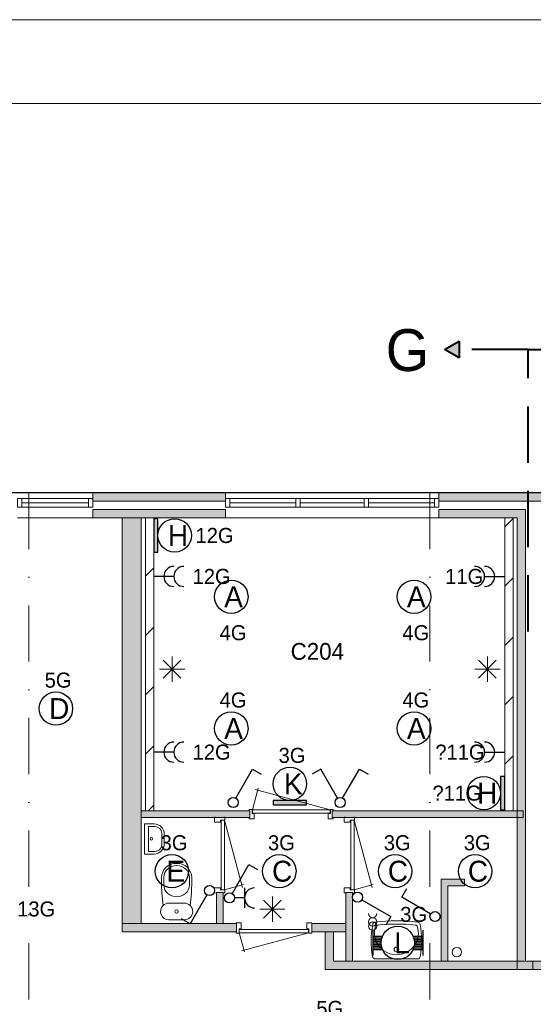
# Model space of a CAD drawing. Header units: millimetres. Extents: x 84337 to 168437, y -3060 to 56340.
# Tile 49 of 84: x 94210 to 100358, y 44570 to 56340. Entities that reach past the tile are written whole.
import ezdxf
from ezdxf.enums import TextEntityAlignment as Align
from ezdxf.xclip import XClip

# ---------------------------------------------------------------- set-up
doc = ezdxf.new("R2010")
doc.units = ezdxf.units.MM
doc.header["$PDMODE"] = 3
doc.header["$PDSIZE"] = 1
for name, pattern in [('DGN1', [504.6, 0, -504.6]), ('DGN3', [1009.2, 672.8, -336.4]), ('DGN4', [1345.6, 672.8, -336.4, 0, -336.4])]:
    doc.linetypes.add(name, pattern=pattern)
for name, color, linetype in [('1', 7, 'Continuous'), ('14', 7, 'Continuous'), ('16', 7, 'Continuous'), ('17', 7, 'Continuous'), ('18', 7, 'Continuous'), ('19', 7, 'Continuous'), ('30', 7, 'Continuous'), ('32', 7, 'Continuous'), ('33', 7, 'Continuous'), ('40', 7, 'Continuous'), ('48', 7, 'Continuous'), ('5', 7, 'Continuous'), ('54', 7, 'Continuous'), ('56', 7, 'Continuous'), ('58', 7, 'Continuous'), ('62', 7, 'Continuous')]:
    doc.layers.add(name, color=color, linetype=linetype)
doc.styles.add('dgn001', font='dgn001.shx')
doc.styles.add('dgn003', font='dgn003.shx')
doc.styles.get("Standard").update_dxf_attribs({"font": 'arial.ttf'})
doc.dimstyles.get("Standard").update_dxf_attribs({"dimtxt": 0.18, "dimasz": 0.18, "dimexe": 0.18, "dimexo": 0.0625, "dimgap": 0.09, "dimtad": 0, "dimtih": 1, "dimtoh": 1, "dimdec": 4, "dimzin": 0, "dimdsep": 46, "dimtxsty": 'Standard', "dimcen": 0.09, "dimadec": 0, "dimazin": 0, "dimtfac": 1, "dimtdec": 4, "dimtofl": 0, "dimtmove": 0, "dimatfit": 3, "dimfxl": 1, "dimtolj": 1, "dimtzin": 0, "dimarcsym": 0})

# ---------------------------------------------------------------- blocks, each defined once
blk = doc.blocks.new('EA838')
at = {"layer": '18'}
blk.add_hatch(color=3, dxfattribs=at).paths.add_polyline_path([(50, -200), (50, 200), (0, 200), (0, -200)])
at = {"layer": '18', "color": 3, "linetype": 'Continuous', "lineweight": 30, "flags": 128}
blk.add_lwpolyline([(50, -200), (50, 200), (0, 200), (0, -200), (50, -200)], dxfattribs=at)
at = {"layer": '18', "color": 3, "linetype": 'Continuous', "lineweight": 30}
blk.add_circle((250, 0), 200, dxfattribs=at)
at = {"layer": '18', "color": 2, "linetype": 'Continuous', "lineweight": 13, "style": 'dgn001'}
blk.add_text('H', height=250, dxfattribs=at).set_placement((290, 0), align=Align.MIDDLE_CENTER)
at = {"layer": '18', "color": 1, "linetype": 'Continuous', "lineweight": 13, "style": 'dgn001'}
blk.add_text('12G', height=180, dxfattribs=at).set_placement((500, 0), align=Align.MIDDLE_LEFT)
blk = doc.blocks.new('EA637')
at = {"layer": '18'}
blk.add_hatch(color=3, dxfattribs=at).paths.add_polyline_path([(-200, 0), (200, 0), (200, 50), (-200, 50)])
at = {"layer": '18', "color": 3, "linetype": 'Continuous', "lineweight": 30, "flags": 128}
blk.add_lwpolyline([(-200, 0), (200, 0), (200, 50), (-200, 50), (-200, 0)], dxfattribs=at)
at = {"layer": '18', "color": 3, "linetype": 'Continuous', "lineweight": 30}
blk.add_circle((0, 250), 200, dxfattribs=at)
at = {"layer": '18', "color": 1, "linetype": 'Continuous', "lineweight": 13, "style": 'dgn001'}
blk.add_text('3G', height=180, dxfattribs=at).set_placement((26, 500), align=Align.CENTER)
at = {"layer": '18', "color": 2, "linetype": 'Continuous', "lineweight": 13, "style": 'dgn001'}
blk.add_text('K', height=250, dxfattribs=at).set_placement((40, 250), align=Align.MIDDLE_CENTER)
blk = doc.blocks.new('EC6126')
at = {"layer": '18', "color": 3, "linetype": 'Continuous', "lineweight": 30}
blk.add_circle((0, 0), 200, dxfattribs=at)
at = {"layer": '18', "color": 1, "linetype": 'Continuous', "lineweight": 13, "style": 'dgn001'}
blk.add_text('5G', height=180, dxfattribs=at).set_placement((26, 250), align=Align.CENTER)
at = {"layer": '18', "color": 2, "linetype": 'Continuous', "lineweight": 13, "style": 'dgn001'}
blk.add_text('D', height=250, dxfattribs=at).set_placement((40, 0), align=Align.MIDDLE_CENTER)
blk = doc.blocks.new('EC6240')
at = {"layer": '18', "color": 3, "linetype": 'Continuous', "lineweight": 30}
blk.add_circle((-0.005, 0), 200, dxfattribs=at)
at = {"layer": '18', "color": 1, "linetype": 'Continuous', "lineweight": 13, "style": 'dgn001'}
blk.add_text('3G', height=180, dxfattribs=at).set_placement((25.5, 250), align=Align.CENTER)
at = {"layer": '18', "color": 2, "linetype": 'Continuous', "lineweight": 13, "style": 'dgn001'}
blk.add_text('E', height=249.99, dxfattribs=at).set_placement((45.555, -0.005), align=Align.MIDDLE_CENTER)
blk = doc.blocks.new('EC6241')
at = {"layer": '18', "color": 3, "linetype": 'Continuous', "lineweight": 30}
blk.add_circle((0.005, 0), 200, dxfattribs=at)
at = {"layer": '18', "color": 1, "linetype": 'Continuous', "lineweight": 13, "style": 'dgn001'}
blk.add_text('3G', height=180, dxfattribs=at).set_placement((25.52, 250), align=Align.CENTER)
at = {"layer": '18', "color": 2, "linetype": 'Continuous', "lineweight": 13, "style": 'dgn001'}
blk.add_text('C', height=249.99, dxfattribs=at).set_placement((33.755, -0.005), align=Align.MIDDLE_CENTER)
blk = doc.blocks.new('EC6242')
at = {"layer": '18', "color": 3, "linetype": 'Continuous', "lineweight": 30}
blk.add_circle((0.005, 0), 200, dxfattribs=at)
at = {"layer": '18', "color": 1, "linetype": 'Continuous', "lineweight": 13, "style": 'dgn001'}
blk.add_text('3G', height=180, dxfattribs=at).set_placement((25.52, 250), align=Align.CENTER)
at = {"layer": '18', "color": 2, "linetype": 'Continuous', "lineweight": 13, "style": 'dgn001'}
blk.add_text('C', height=249.99, dxfattribs=at).set_placement((33.755, -0.005), align=Align.MIDDLE_CENTER)
blk = doc.blocks.new('EC6243')
at = {"layer": '18', "color": 3, "linetype": 'Continuous', "lineweight": 30}
blk.add_circle((0.005, 0), 200, dxfattribs=at)
at = {"layer": '18', "color": 1, "linetype": 'Continuous', "lineweight": 13, "style": 'dgn001'}
blk.add_text('3G', height=180, dxfattribs=at).set_placement((25.52, 250), align=Align.CENTER)
at = {"layer": '18', "color": 2, "linetype": 'Continuous', "lineweight": 13, "style": 'dgn001'}
blk.add_text('C', height=249.99, dxfattribs=at).set_placement((33.755, -0.005), align=Align.MIDDLE_CENTER)
blk = doc.blocks.new('EC6244')
at = {"layer": '18', "color": 3, "linetype": 'Continuous', "lineweight": 30}
blk.add_circle((0, 0), 200, dxfattribs=at)
at = {"layer": '18', "color": 1, "linetype": 'Continuous', "lineweight": 13, "style": 'dgn001'}
blk.add_text('4G', height=180, dxfattribs=at).set_placement((21, 250), align=Align.CENTER)
at = {"layer": '18', "color": 2, "linetype": 'Continuous', "lineweight": 13, "style": 'dgn001'}
blk.add_text('A', height=250, dxfattribs=at).set_placement((27, 0), align=Align.MIDDLE_CENTER)
blk = doc.blocks.new('EC6245')
at = {"layer": '18', "color": 3, "linetype": 'Continuous', "lineweight": 30}
blk.add_circle((0, 0), 200, dxfattribs=at)
at = {"layer": '18', "color": 1, "linetype": 'Continuous', "lineweight": 13, "style": 'dgn001'}
blk.add_text('4G', height=180, dxfattribs=at).set_placement((21, 250), align=Align.CENTER)
at = {"layer": '18', "color": 2, "linetype": 'Continuous', "lineweight": 13, "style": 'dgn001'}
blk.add_text('A', height=250, dxfattribs=at).set_placement((27, 0), align=Align.MIDDLE_CENTER)
blk = doc.blocks.new('EC6246')
at = {"layer": '18', "color": 3, "linetype": 'Continuous', "lineweight": 30}
blk.add_circle((0, 0), 200, dxfattribs=at)
at = {"layer": '18', "color": 2, "linetype": 'Continuous', "lineweight": 13, "style": 'dgn001'}
blk.add_text('A', height=250, dxfattribs=at).set_placement((27, 0), align=Align.MIDDLE_CENTER)
at = {"layer": '18', "color": 1, "linetype": 'Continuous', "lineweight": 13, "style": 'dgn001'}
blk.add_text('4G', height=180, dxfattribs=at).set_placement((21, -340), align=Align.TOP_CENTER)
blk = doc.blocks.new('EC6247')
at = {"layer": '18', "color": 3, "linetype": 'Continuous', "lineweight": 30}
blk.add_circle((-0.015, 0.01), 200, dxfattribs=at)
at = {"layer": '18', "color": 2, "linetype": 'Continuous', "lineweight": 13, "style": 'dgn001'}
blk.add_text('A', height=249.99, dxfattribs=at).set_placement((26.855, -0.005), align=Align.MIDDLE_CENTER)
at = {"layer": '18', "color": 1, "linetype": 'Continuous', "lineweight": 13, "style": 'dgn001'}
blk.add_text('4G', height=180, dxfattribs=at).set_placement((21.24, -340), align=Align.TOP_CENTER)
blk = doc.blocks.new('EC6457')
at = {"layer": '18', "color": 3, "linetype": 'Continuous', "lineweight": 30}
blk.add_circle((-0.01, 0), 200, dxfattribs=at)
at = {"layer": '18', "color": 1, "linetype": 'Continuous', "lineweight": 13, "style": 'dgn001'}
blk.add_text('5G', height=180, dxfattribs=at).set_placement((25.5, 250), align=Align.CENTER)
at = {"layer": '18', "color": 2, "linetype": 'Continuous', "lineweight": 13, "style": 'dgn001'}
blk.add_text('D', height=249.99, dxfattribs=at).set_placement((39.635, -0.005), align=Align.MIDDLE_CENTER)
blk = doc.blocks.new('EA026')
at = {"layer": '18', "color": 3, "linetype": 'Continuous', "lineweight": 30}
for p, q in [((-300, 150), (-300, -150)), ((300, 150), (300, -150)), ((-300, 80), (-182, 80)), ((-300, 60), (-190, 60)), ((-300, 40), (-195, 40)), ((-300, 20), (-200, 20)), ((-300, 0), (-200, 0)), ((182, 80), (300, 80)), ((190, 60), (300, 60)), ((195, 40), (300, 40)), ((200, 20), (300, 20)), ((200, 0), (300, 0)), ((-300, -20), (-200, -20)), ((-300, -40), (-195, -40)), ((-300, -60), (-190, -60)), ((-300, -80), (-182, -80)), ((182, -80), (300, -80)), ((190, -60), (300, -60)), ((195, -40), (300, -40)), ((200, -20), (300, -20))]:
    blk.add_line(p, q, dxfattribs=at)
blk.add_circle((0, -0.5), 200, dxfattribs=at)
at = {"layer": '18', "color": 1, "linetype": 'Continuous', "lineweight": 0, "style": 'dgn001'}
blk.add_text('3G', height=180, dxfattribs=at).set_placement((351.03, 250), align=Align.RIGHT)
at = {"layer": '18', "color": 2, "linetype": 'Continuous', "lineweight": 13, "style": 'dgn001'}
blk.add_text('L', height=249.99, dxfattribs=at).set_placement((50.995, -1.005), align=Align.MIDDLE_CENTER)
blk = doc.blocks.new('AnonymousCell49')
at = {"layer": '18', "color": 3, "linetype": 'Continuous', "lineweight": 0, "flags": 128}
blk.add_lwpolyline([(50, 99, -0.99989), (-50, 99)], format="xyb", dxfattribs=at)
at = {"layer": '18', "color": 3, "linetype": 'Continuous', "lineweight": 0}
for centre in [(0, 0), (0, -50)]:
    blk.add_circle(centre, 50, dxfattribs=at)
blk = doc.blocks.new('EL5')
at = {"layer": '16', "color": 3, "linetype": 'Continuous', "lineweight": 30}
for p, q in [((120, 120), (120, -120)), ((120, 0), (0, 0))]:
    blk.add_line(p, q, dxfattribs=at)
blk.add_arc((240, 0), 120, 90, 270, dxfattribs=at)
at = {"layer": '16', "color": 2, "linetype": 'Continuous', "lineweight": 13, "style": 'dgn001'}
blk.add_text('13G', height=180, dxfattribs=at).set_placement((345, 0), align=Align.MIDDLE_LEFT)
blk = doc.blocks.new('EL132')
at = {"layer": '16', "color": 3, "linetype": 'Continuous', "lineweight": 30}
blk.add_line((240, 0), (0, 0), dxfattribs=at)
for centre in [(240, 0), (360, 0)]:
    blk.add_arc(centre, 120, 90, 270, dxfattribs=at)
at = {"layer": '16', "color": 2, "linetype": 'Continuous', "lineweight": 13, "style": 'dgn001'}
blk.add_text('12G', height=180, dxfattribs=at).set_placement((465, 0), align=Align.MIDDLE_LEFT)
blk = doc.blocks.new('EL133')
at = {"layer": '16', "color": 3, "linetype": 'Continuous', "lineweight": 30}
blk.add_line((240, 0), (0, 0), dxfattribs=at)
for centre in [(240, 0), (360, 0)]:
    blk.add_arc(centre, 120, 90, 270, dxfattribs=at)
at = {"layer": '16', "color": 2, "linetype": 'Continuous', "lineweight": 13, "style": 'dgn001'}
blk.add_text('12G', height=180, dxfattribs=at).set_placement((465, 0), align=Align.MIDDLE_LEFT)
blk = doc.blocks.new('EL134')
at = {"layer": '16', "color": 3, "linetype": 'Continuous', "lineweight": 30}
blk.add_line((-240, 0), (0, 0), dxfattribs=at)
for centre in [(-360, 0), (-240, 0)]:
    blk.add_arc(centre, 120, 270, 90, dxfattribs=at)
at = {"layer": '16', "color": 2, "linetype": 'Continuous', "lineweight": 13, "style": 'dgn001'}
blk.add_text('11G', height=180, dxfattribs=at).set_placement((-258.06, 0), align=Align.MIDDLE_RIGHT)
blk = doc.blocks.new('EH044')
at = {"layer": '19', "color": 3, "linetype": 'Continuous', "lineweight": 30}
for p, q in [((-398, 230), (-338, 335)), ((-50, 30), (-398, 230))]:
    blk.add_line(p, q, dxfattribs=at)
blk.add_circle((0, 0), 60, dxfattribs=at)
blk = doc.blocks.new('EH045')
at = {"layer": '19', "color": 3, "linetype": 'Continuous', "lineweight": 30}
for p, q in [((50, -30), (398, -230)), ((398, -230), (338, -335))]:
    blk.add_line(p, q, dxfattribs=at)
blk.add_circle((0, 0), 60, dxfattribs=at)
blk = doc.blocks.new('EH046')
at = {"layer": '19', "color": 3, "linetype": 'Continuous', "lineweight": 30}
for p, q in [((30, 50), (230, 398)), ((230, 398), (335, 338))]:
    blk.add_line(p, q, dxfattribs=at)
blk.add_circle((0, 0), 60, dxfattribs=at)
blk = doc.blocks.new('EH611')
at = {"layer": '19', "color": 3, "linetype": 'Continuous', "lineweight": 30}
for p, q in [((-230, 398), (-335, 338)), ((-30, 50), (-230, 398)), ((30, 50), (230, 398)), ((230, 398), (335, 338))]:
    blk.add_line(p, q, dxfattribs=at)
blk.add_circle((0, 0), 60, dxfattribs=at)
blk = doc.blocks.new('EK111')
at = {"layer": '19', "color": 3, "linetype": 'Continuous', "lineweight": 30}
for p, q in [((30, 50), (230, 398)), ((230, 398), (335, 338)), ((180, 120), (180, -120)), ((180, 0), (60, 0))]:
    blk.add_line(p, q, dxfattribs=at)
blk.add_circle((0, 0), 60, dxfattribs=at)
blk.add_arc((300, 0), 120, 90, 270, dxfattribs=at)
blk = doc.blocks.new('EH047')
at = {"layer": '19', "color": 3, "linetype": 'Continuous', "lineweight": 30}
for p, q in [((-30, -50), (-230, -398)), ((-230, -398), (-335, -338))]:
    blk.add_line(p, q, dxfattribs=at)
blk.add_circle((0, 0), 60, dxfattribs=at)
blk = doc.blocks.new('_DotSmall')
at = {"color": 0, "linetype": 'ByBlock', "const_width": 0.5}
blk.add_lwpolyline([(-0.0625, 0, 1), (0.0625, 0, 1)], format="xyb", close=True, dxfattribs=at)
blk = doc.blocks.new('*D7932')
at = {"layer": '58', "color": 3, "linetype": 'Continuous', "lineweight": 0, "transparency": 16777216}
blk.add_line((4115, 50908), (-1935, 50908), dxfattribs=at)
at = {"layer": 'Defpoints', "color": 0, "linetype": 'Continuous', "transparency": 16777216}
for p in [(-1935, 50908), (-1935, 48135), (4115, 48135)]:
    blk.add_point(p, dxfattribs=at)
at = {"layer": '58', "color": 3, "linetype": 'Continuous', "lineweight": 0, "transparency": 16777216, "xscale": 1080, "yscale": 1080, "zscale": 1080, "rotation": 180}
blk.add_blockref('_DotSmall', (-1935, 50908), dxfattribs=at)
at = {"layer": '58', "color": 3, "linetype": 'Continuous', "lineweight": 0, "transparency": 16777216, "xscale": 1080, "yscale": 1080, "zscale": 1080}
blk.add_blockref('_DotSmall', (4115, 50908), dxfattribs=at)
at = {"layer": '58', "color": 3, "linetype": 'Continuous', "lineweight": 0, "transparency": 16777216, "insert": (1090, 51110), "char_height": 200, "attachment_point": 5, "style": 'dgn003'}
blk.add_mtext('\\A1;6050', dxfattribs=at)
blk = doc.blocks.new('930L0965')
at = {"layer": '33', "color": 1, "linetype": 'Continuous', "lineweight": 0}
for p, q in [((-968, 98), (-899.56, 353.44)), ((-38, 98), (-936.31, 338.7))]:
    blk.add_line(p, q, dxfattribs=at)
at = {"layer": '33', "color": 92, "linetype": 'Continuous', "lineweight": 13, "true_color": 0x00e100, "flags": 128}
for points in [[(-1006, 90), (-1006, 101), (-971, 101), (-971, 51), (-946, 51), (-946, -11), (-1006, -11), (-1006, 0)], [(0, 90), (0, 101), (-35, 101), (-35, 51), (-60, 51), (-60, -11), (0, -11), (0, 0)]]:
    blk.add_lwpolyline(points, dxfattribs=at)
at = {"layer": '33', "color": 2, "linetype": 'Continuous', "lineweight": 13, "true_color": 0xf0f000, "flags": 128}
blk.add_lwpolyline([(-968, 98), (-38, 98), (-38, 58), (-968, 58), (-968, 98)], dxfattribs=at)
blk = doc.blocks.new('830R10190')
at = {"layer": '33', "color": 1, "linetype": 'Continuous', "lineweight": 0}
for p, q in [((108, 868), (322.82, 66.28)), ((108, 38), (336.87, 99.32))]:
    blk.add_line(p, q, dxfattribs=at)
at = {"layer": '33', "color": 92, "linetype": 'Continuous', "lineweight": 13, "true_color": 0x00e100, "flags": 128}
for points in [[(100, 906), (111, 906), (111, 871), (61, 871), (61, 846), (-11, 846), (-11, 906), (0, 906)], [(100, 0), (111, 0), (111, 35), (61, 35), (61, 60), (-11, 60), (-11, 0), (0, 0)]]:
    blk.add_lwpolyline(points, dxfattribs=at)
at = {"layer": '33', "color": 2, "linetype": 'Continuous', "lineweight": 13, "true_color": 0xf0f000, "flags": 128}
blk.add_lwpolyline([(108, 868), (108, 38), (68, 38), (68, 868), (108, 868)], dxfattribs=at)
blk = doc.blocks.new('CLOS0263')
at = {"layer": '40', "color": 7, "linetype": 'Continuous', "lineweight": 0}
for p, q in [((1, 670), (-1, 670)), ((-155, 528), (-155, 436)), ((155, 528), (155, 436)), ((92, 220), (-93, 220))]:
    blk.add_line(p, q, dxfattribs=at)
at = {"layer": '40', "color": 7, "linetype": 'Continuous', "lineweight": 0, "flags": 128}
for points in [[(176, 338), (162, 192), (162, 192, -0.674333), (92, 20), (92, 20), (-93, 20), (-93, 20, -0.674333), (-162, 192), (-162, 192), (-176, 338), (-176, 338, -0.023285), (-180, 431), (-180, 431), (-180, 525), (-180, 525, -0.414214), (-10, 695), (-10, 695), (10, 695), (10, 695, -0.414214), (180, 525), (180, 525), (180, 431), (180, 431, -0.023285), (176, 338)], [(-155, 528, -0.917521), (155, 528)], [(155, 437, -0.917514), (-155, 437)]]:
    blk.add_lwpolyline(points, format="xyb", dxfattribs=at)
at = {"layer": '40', "color": 7, "linetype": 'Continuous', "lineweight": 0}
blk.add_circle((0, 120), 20, dxfattribs=at)
for centre, start, end in [((-93, 120), 90, 134.0273), ((92, 120), 45.9727, 90)]:
    blk.add_arc(centre, 100, start, end, dxfattribs=at)
blk = doc.blocks.new('FT0163')
at = {"layer": '40', "color": 7, "linetype": 'Continuous', "lineweight": 0}
for p, q in [((20, -180), (20, 180)), ((65, -149), (65, 149)), ((65, 149), (144, 149)), ((135, -180), (20, -180))]:
    blk.add_line(p, q, dxfattribs=at)
at = {"layer": '40', "color": 7, "linetype": 'Continuous', "lineweight": 0, "flags": 128}
for points in [[(20, 180), (135, 180)], [(224, 69), (224, -69)], [(255, 60), (255, -60)], [(144, -149), (65, -149)]]:
    blk.add_lwpolyline(points, dxfattribs=at)
for points in [[(255, -60, -0.414214), (135, -180)], [(224, -69, -0.414214), (144, -149)]]:
    blk.add_lwpolyline(points, format="xyb", dxfattribs=at)
at = {"layer": '40', "color": 7, "linetype": 'Continuous', "lineweight": 0}
blk.add_circle((101, 1), 15.1, dxfattribs=at)
for centre, radius in [((135, 60), 120), ((144, 69), 80)]:
    blk.add_arc(centre, radius, 0, 90, dxfattribs=at)
blk = doc.blocks.new('830R10191')
at = {"layer": '33', "color": 1, "linetype": 'Continuous', "lineweight": 0}
for p, q in [((38, -108), (99.32, -336.87)), ((868, -108), (66.28, -322.82))]:
    blk.add_line(p, q, dxfattribs=at)
at = {"layer": '33', "color": 92, "linetype": 'Continuous', "lineweight": 13, "true_color": 0x00e100, "flags": 128}
for points in [[(0, -100), (0, -111), (35, -111), (35, -61), (60, -61), (60, 11), (0, 11), (0, 0)], [(906, -100), (906, -111), (871, -111), (871, -61), (846, -61), (846, 11), (906, 11), (906, 0)]]:
    blk.add_lwpolyline(points, dxfattribs=at)
at = {"layer": '33', "color": 2, "linetype": 'Continuous', "lineweight": 13, "true_color": 0xf0f000, "flags": 128}
blk.add_lwpolyline([(868, -108), (38, -108), (38, -68), (868, -68), (868, -108)], dxfattribs=at)
blk = doc.blocks.new('830R10192')
at = {"layer": '33', "color": 1, "linetype": 'Continuous', "lineweight": 0}
for p, q in [((108, 868), (322.82, 66.28)), ((108, 38), (336.87, 99.32))]:
    blk.add_line(p, q, dxfattribs=at)
at = {"layer": '33', "color": 92, "linetype": 'Continuous', "lineweight": 13, "true_color": 0x00e100, "flags": 128}
for points in [[(100, 906), (111, 906), (111, 871), (61, 871), (61, 846), (-11, 846), (-11, 906), (0, 906)], [(100, 0), (111, 0), (111, 35), (61, 35), (61, 60), (-11, 60), (-11, 0), (0, 0)]]:
    blk.add_lwpolyline(points, dxfattribs=at)
at = {"layer": '33', "color": 2, "linetype": 'Continuous', "lineweight": 13, "true_color": 0xf0f000, "flags": 128}
blk.add_lwpolyline([(108, 868), (108, 38), (68, 38), (68, 868), (108, 868)], dxfattribs=at)
blk = doc.blocks.new('WT0163')
at = {"layer": '40', "color": 7, "linetype": 'Continuous', "lineweight": 0}
blk.add_line((253, 20), (-253, 20), dxfattribs=at)
blk.add_circle((0, 133), 28.1, dxfattribs=at)
for centre, radius, start, end in [((0, -1669), 2144, 83.1425, 96.8575), ((766, 236), 1068, 169.4486, 190.2017), ((-252, 426), 33, 96.8575, 169.6545), ((0, 332), 263, 164.8667, 15.1333), ((-222, 392), 33, 96.0418, 164.8667), ((0, -1707), 2144, 83.9582, 96.0418), ((222, 392), 33, 15.1333, 83.9582), ((252, 426), 33, 10.3455, 83.1425), ((-766, 236), 1068, 349.7983, 10.5514), ((-253, 53), 33, 190.0027, 270), ((253, 53), 33, 270, 349.9973)]:
    blk.add_arc(centre, radius, start, end, dxfattribs=at)
blk = doc.blocks.new('*D8075')
at = {"layer": '58', "color": 3, "linetype": 'Continuous', "lineweight": 0, "transparency": 16777216}
blk.add_line((6605, 50908), (5015, 50908), dxfattribs=at)
at = {"layer": 'Defpoints', "color": 0, "linetype": 'Continuous', "transparency": 16777216}
for p in [(5015, 50908), (5015, 48908), (6605, 48908)]:
    blk.add_point(p, dxfattribs=at)
at = {"layer": '58', "color": 3, "linetype": 'Continuous', "lineweight": 0, "transparency": 16777216, "xscale": 1080, "yscale": 1080, "zscale": 1080, "rotation": 180}
blk.add_blockref('_DotSmall', (5015, 50908), dxfattribs=at)
at = {"layer": '58', "color": 3, "linetype": 'Continuous', "lineweight": 0, "transparency": 16777216, "xscale": 1080, "yscale": 1080, "zscale": 1080}
blk.add_blockref('_DotSmall', (6605, 50908), dxfattribs=at)
at = {"layer": '58', "color": 3, "linetype": 'Continuous', "lineweight": 0, "transparency": 16777216, "insert": (5810, 51110), "char_height": 200, "attachment_point": 5, "style": 'dgn003'}
blk.add_mtext('\\A1;1590', dxfattribs=at)
blk = doc.blocks.new('*D8076')
at = {"layer": '58', "color": 3, "linetype": 'Continuous', "lineweight": 0, "transparency": 16777216}
blk.add_line((9155, 50908), (6605, 50908), dxfattribs=at)
at = {"layer": 'Defpoints', "color": 0, "linetype": 'Continuous', "transparency": 16777216}
for p in [(6605, 50908), (6605, 48908), (9155, 48908)]:
    blk.add_point(p, dxfattribs=at)
at = {"layer": '58', "color": 3, "linetype": 'Continuous', "lineweight": 0, "transparency": 16777216, "xscale": 1080, "yscale": 1080, "zscale": 1080, "rotation": 180}
blk.add_blockref('_DotSmall', (6605, 50908), dxfattribs=at)
at = {"layer": '58', "color": 3, "linetype": 'Continuous', "lineweight": 0, "transparency": 16777216, "xscale": 1080, "yscale": 1080, "zscale": 1080}
blk.add_blockref('_DotSmall', (9155, 50908), dxfattribs=at)
at = {"layer": '58', "color": 3, "linetype": 'Continuous', "lineweight": 0, "transparency": 16777216, "insert": (7880, 51110), "char_height": 200, "attachment_point": 5, "style": 'dgn003'}
blk.add_mtext('\\A1;2550', dxfattribs=at)
blk = doc.blocks.new('EL1207')
at = {"layer": '16', "color": 3, "linetype": 'Continuous', "lineweight": 30}
blk.add_line((-240, 0), (0, 0), dxfattribs=at)
for centre in [(-360, 0), (-240, 0)]:
    blk.add_arc(centre, 120, 270, 90, dxfattribs=at)
at = {"layer": '16', "color": 2, "linetype": 'Continuous', "lineweight": 13, "style": 'dgn001'}
blk.add_text('?11G', height=180, dxfattribs=at).set_placement((-241.03, 0), align=Align.MIDDLE_RIGHT)
blk = doc.blocks.new('EA739')
at = {"layer": '18'}
blk.add_hatch(color=3, dxfattribs=at).paths.add_polyline_path([(0, -200), (0, 200), (-50, 200), (-50, -200)])
at = {"layer": '18', "color": 3, "linetype": 'Continuous', "lineweight": 30, "flags": 128}
blk.add_lwpolyline([(0, -200), (0, 200), (-50, 200), (-50, -200), (0, -200)], dxfattribs=at)
at = {"layer": '18', "color": 3, "linetype": 'Continuous', "lineweight": 30}
blk.add_circle((-250, 0), 200, dxfattribs=at)
at = {"layer": '18', "color": 2, "linetype": 'Continuous', "lineweight": 13, "style": 'dgn001'}
blk.add_text('H', height=250, dxfattribs=at).set_placement((-210, 0), align=Align.MIDDLE_CENTER)
at = {"layer": '18', "color": 1, "linetype": 'Continuous', "lineweight": 13, "style": 'dgn001'}
blk.add_text('?11G', height=180, dxfattribs=at).set_placement((-276, 0), align=Align.MIDDLE_RIGHT)
blk = doc.blocks.new('EAE5')
at = {"layer": '54'}
blk.add_hatch(color=4, dxfattribs=at).paths.add_polyline_path([(-1000, 0), (-825, 100), (-825, -100)])
at = {"layer": '54', "color": 4, "linetype": 'DGN3', "lineweight": 40}
blk.add_line((0, 0), (-1000, 0), dxfattribs=at)
at = {"layer": '54', "color": 4, "linetype": 'DGN3', "lineweight": 40, "flags": 128}
blk.add_lwpolyline([(-1000, 0), (-825, 100), (-825, -100), (-1000, 0)], dxfattribs=at)
blk = doc.blocks.new('EAE51')
at = {"layer": '54'}
blk.add_hatch(color=4, dxfattribs=at).paths.add_polyline_path([(1000, 0), (825, -100), (825, 100)])
at = {"layer": '54', "color": 4, "linetype": 'DGN3', "lineweight": 40}
blk.add_line((0, 0), (1000, 0), dxfattribs=at)
at = {"layer": '54', "color": 4, "linetype": 'DGN3', "lineweight": 40, "flags": 128}
blk.add_lwpolyline([(1000, 0), (825, -100), (825, 100), (1000, 0)], dxfattribs=at)
blk = doc.blocks.new('A1')
at = {"layer": '1', "color": 1, "linetype": 'Continuous', "lineweight": 0}
blk.add_line((84100, 59400), (0, 59400), dxfattribs=at)
at = {"layer": '1', "color": 5, "linetype": 'Continuous', "lineweight": 0, "flags": 128}
blk.add_lwpolyline([(1000, 1000), (83100, 1000), (83100, 58400), (1000, 58400), (1000, 1000)], dxfattribs=at)
blk = doc.blocks.new('AnonymousCell52')
at = {"color": 1, "linetype": 'Continuous', "lineweight": 0}
blk.add_blockref('A1', (-42050, -29700), dxfattribs=at)
blk = doc.blocks.new('EAE6131')
at = {"layer": '5', "color": 3, "linetype": 'Continuous', "lineweight": 0}
for p, q in [((0, -151.5), (0, 151.5)), ((-151.5, 0), (151.5, 0)), ((106.04, -106.05), (-106.06, 106.05)), ((-106.06, -106.05), (106.04, 106.05))]:
    blk.add_line(p, q, dxfattribs=at)
blk = doc.blocks.new('EAE6132')
at = {"layer": '5', "color": 3, "linetype": 'Continuous', "lineweight": 0}
for p, q in [((0, -151.5), (0, 151.5)), ((-151.5, 0), (151.5, 0)), ((106.04, -106.05), (-106.06, 106.05)), ((-106.06, -106.05), (106.04, 106.05))]:
    blk.add_line(p, q, dxfattribs=at)
blk = doc.blocks.new('EAE6156')
at = {"layer": '5', "color": 3, "linetype": 'Continuous', "lineweight": 0}
for p, q in [((0, -151.5), (0, 151.5)), ((-151.5, 0), (151.5, 0)), ((106.04, -106.05), (-106.06, 106.05)), ((-106.06, -106.05), (106.04, 106.05))]:
    blk.add_line(p, q, dxfattribs=at)
blk = doc.blocks.new('50E03_329_B02 - Default')
at = {"layer": '16'}
for points in [[(6604.76, 48807.77), (5014.76, 48807.77), (5014.76, 48907.77), (6604.76, 48907.77)], [(11404.76, 48807.77), (9154.76, 48807.77), (9154.76, 48907.77), (11404.76, 48907.77)]]:
    blk.add_hatch(color=7, dxfattribs=at).paths.add_polyline_path(points)
at = {"layer": '62'}
for color, points in [(9, [(6604.76, 48607.77), (5014.76, 48607.77), (5014.76, 48707.77), (6604.76, 48707.77)]), (9, [(9154.76, 48607.77), (9154.76, 48707.77), (10194.76, 48707.77), (10194.76, 43307.77), (10094.76, 43307.77), (10094.76, 48607.77)]), (9, [(5364.76, 48607.77), (5594.76, 48607.77), (5594.76, 43757.77), (5364.76, 43757.77)]), (9, [(6894.76, 45027.77), (5594.76, 45027.77), (5594.76, 45107.77), (6894.76, 45107.77)]), (9, [(10164.76, 45027.77), (7879.76, 45027.77), (7879.76, 45107.77), (10164.76, 45107.77)]), (9, [(9464.76, 44207.77), (9464.76, 44287.77), (9184.76, 44287.77), (9184.76, 43307.77), (9264.76, 43307.77), (9264.76, 44207.77)]), (9, [(6574.76, 44127.77), (6494.76, 44127.77), (6494.76, 43757.77), (6574.76, 43757.77)]), (9, [(8124.76, 44127.77), (8044.76, 44127.77), (8044.76, 43307.77), (8124.76, 43307.77)]), (7, [(6734.76, 43757.77), (5364.76, 43757.77), (5364.76, 43657.77), (6734.76, 43657.77)]), (7, [(8044.76, 43757.77), (7634.76, 43757.77), (7634.76, 43657.77), (8044.76, 43657.77)]), (7, [(10279.76, 43207.77), (10279.76, 43307.77), (7894.76, 43307.77), (7894.76, 43657.77), (7794.76, 43657.77), (7794.76, 43207.77)]), (7, [(10094.76, 43207.77), (10094.76, 43307.77), (12664.76, 43307.77), (12664.76, 43657.77), (12764.76, 43657.77), (12764.76, 43207.77)])]:
    blk.add_hatch(color=color, dxfattribs=at).paths.add_polyline_path(points)
at = {"layer": '16', "color": 92, "linetype": 'Continuous', "lineweight": 0, "true_color": 0x00e100}
blk.add_line((11404.76, 48907.77), (10094.76, 48907.77), dxfattribs=at)
at = {"layer": '16', "color": 92, "linetype": 'Continuous', "lineweight": 0, "true_color": 0x00e100, "flags": 128}
for points in [[(6604.76, 48807.77), (5014.76, 48807.77), (5014.76, 48907.77), (6604.76, 48907.77), (6604.76, 48807.77)], [(11404.76, 48807.77), (9154.76, 48807.77), (9154.76, 48907.77), (11404.76, 48907.77), (11404.76, 48807.77)], [(6604.76, 48607.77), (5014.76, 48607.77), (5014.76, 48707.77), (6604.76, 48707.77), (6604.76, 48607.77)], [(5594.76, 45027.77), (6894.76, 45027.77), (6894.76, 45107.77), (5594.76, 45107.77), (5594.76, 45027.77)], [(7879.76, 45027.77), (10164.76, 45027.77), (10164.76, 45107.77), (7879.76, 45107.77), (7879.76, 45027.77)], [(9264.76, 43307.77), (9264.76, 44207.77), (9464.76, 44207.77), (9464.76, 44287.77), (9184.76, 44287.77), (9184.76, 43307.77), (9264.76, 43307.77)], [(6574.76, 43757.77), (6494.76, 43757.77), (6494.76, 44127.77), (6574.76, 44127.77), (6574.76, 43757.77)], [(8124.76, 43307.77), (8044.76, 43307.77), (8044.76, 44127.77), (8124.76, 44127.77), (8124.76, 43307.77)], [(6734.76, 43657.77), (5364.76, 43657.77), (5364.76, 43757.77), (6734.76, 43757.77), (6734.76, 43657.77)], [(8044.76, 43657.77), (7634.76, 43657.77), (7634.76, 43757.77), (8044.76, 43757.77), (8044.76, 43657.77)], [(10279.76, 43207.77), (7794.76, 43207.77), (7794.76, 43657.77), (7894.76, 43657.77), (7894.76, 43307.77), (10279.76, 43307.77), (10279.76, 43207.77)]]:
    blk.add_lwpolyline(points, dxfattribs=at)
at = {"layer": '16', "color": 7, "linetype": 'Continuous', "lineweight": 0, "flags": 128}
for points in [[(6604.76, 48807.77), (5014.76, 48807.77), (5014.76, 48907.77), (6604.76, 48907.77), (6604.76, 48807.77)], [(11404.76, 48807.77), (9154.76, 48807.77), (9154.76, 48907.77), (11404.76, 48907.77), (11404.76, 48807.77)]]:
    blk.add_lwpolyline(points, dxfattribs=at)
at = {"layer": '17', "color": 92, "linetype": 'Continuous', "lineweight": 0, "true_color": 0x00e100, "flags": 128}
for points in [[(9154.76, 48707.77), (9154.76, 48607.77), (10094.76, 48607.77), (10094.76, 43307.77), (10194.76, 43307.77), (10194.76, 48707.77), (9154.76, 48707.77)], [(5594.76, 43757.77), (5364.76, 43757.77), (5364.76, 48607.77), (5594.76, 48607.77), (5594.76, 43757.77)]]:
    blk.add_lwpolyline(points, dxfattribs=at)
at = {"layer": '30', "color": 3, "linetype": 'Continuous', "lineweight": 0}
for p, q in [((4114.76, 48907.77), (5014.76, 48907.77)), ((6604.76, 48907.77), (9154.76, 48907.77)), ((4114.76, 48607.77), (5014.76, 48607.77)), ((6604.76, 48607.77), (9154.76, 48607.77))]:
    blk.add_line(p, q, dxfattribs=at)
at = {"layer": '32', "color": 3, "linetype": 'Continuous', "lineweight": 0}
for p, q in [((4164.76, 48737.77), (4164.76, 48837.77)), ((4164.76, 48837.77), (5014.76, 48837.77)), ((4164.76, 48787.77), (4964.76, 48787.77)), ((5014.76, 48737.77), (4164.76, 48737.77)), ((6654.76, 48837.77), (9154.76, 48837.77)), ((6654.76, 48737.77), (6654.76, 48837.77)), ((6654.76, 48787.77), (7446.43, 48787.77)), ((9104.76, 48737.77), (6654.76, 48737.77)), ((7496.43, 48787.77), (8263.1, 48787.77)), ((8313.1, 48787.77), (9104.76, 48787.77))]:
    blk.add_line(p, q, dxfattribs=at)
at = {"layer": '32', "color": 3, "linetype": 'Continuous', "lineweight": 0, "flags": 128}
for points in [[(4114.76, 48837.77), (4164.76, 48837.77), (4164.76, 48737.77), (4114.76, 48737.77), (4114.76, 48837.77)], [(4964.76, 48837.77), (5014.76, 48837.77), (5014.76, 48737.77), (4964.76, 48737.77), (4964.76, 48837.77)], [(6604.76, 48837.77), (6654.76, 48837.77), (6654.76, 48737.77), (6604.76, 48737.77), (6604.76, 48837.77)], [(7446.43, 48837.77), (7496.43, 48837.77), (7496.43, 48737.77), (7446.43, 48737.77), (7446.43, 48837.77)], [(8263.1, 48837.77), (8313.1, 48837.77), (8313.1, 48737.77), (8263.1, 48737.77), (8263.1, 48837.77)], [(9104.76, 48837.77), (9154.76, 48837.77), (9154.76, 48737.77), (9104.76, 48737.77), (9104.76, 48837.77)]]:
    blk.add_lwpolyline(points, dxfattribs=at)
at = {"layer": '40', "color": 3, "linetype": 'Continuous', "lineweight": 0}
blk.add_circle((9371.52, 43416.37), 57.46, dxfattribs=at)
at = {"layer": '56', "color": 3, "linetype": 'DGN4', "lineweight": 0}
for p, q in [((4249.76, 50407.77), (4249.76, 1494.98)), ((9049.76, 50407.77), (9049.76, 1494.98))]:
    blk.add_line(p, q, dxfattribs=at)
at = {"layer": '58', "color": 3, "linetype": 'DGN1', "lineweight": 0}
for p, q in [((5014.76, 50907.77), (5014.76, 48907.77)), ((6604.76, 50907.77), (6604.76, 48907.77)), ((9154.76, 50907.77), (9154.76, 48907.77))]:
    blk.add_line(p, q, dxfattribs=at)
at = {"layer": '62', "color": 9, "linetype": 'Continuous', "lineweight": 0, "flags": 128}
for points in [[(6604.76, 48607.77), (5014.76, 48607.77), (5014.76, 48707.77), (6604.76, 48707.77), (6604.76, 48607.77)], [(9154.76, 48607.77), (9154.76, 48707.77), (10194.76, 48707.77), (10194.76, 43307.77), (10094.76, 43307.77), (10094.76, 48607.77), (9154.76, 48607.77)], [(5364.76, 48607.77), (5594.76, 48607.77), (5594.76, 43757.77), (5364.76, 43757.77), (5364.76, 48607.77)], [(6894.76, 45027.77), (5594.76, 45027.77), (5594.76, 45107.77), (6894.76, 45107.77), (6894.76, 45027.77)], [(10164.76, 45027.77), (7879.76, 45027.77), (7879.76, 45107.77), (10164.76, 45107.77), (10164.76, 45027.77)], [(9464.76, 44207.77), (9464.76, 44287.77), (9184.76, 44287.77), (9184.76, 43307.77), (9264.76, 43307.77), (9264.76, 44207.77), (9464.76, 44207.77)], [(6574.76, 44127.77), (6494.76, 44127.77), (6494.76, 43757.77), (6574.76, 43757.77), (6574.76, 44127.77)], [(8124.76, 44127.77), (8044.76, 44127.77), (8044.76, 43307.77), (8124.76, 43307.77), (8124.76, 44127.77)]]:
    blk.add_lwpolyline(points, dxfattribs=at)
at = {"layer": '62', "color": 7, "linetype": 'Continuous', "lineweight": 0, "flags": 128}
for points in [[(6734.76, 43757.77), (5364.76, 43757.77), (5364.76, 43657.77), (6734.76, 43657.77), (6734.76, 43757.77)], [(8044.76, 43757.77), (7634.76, 43757.77), (7634.76, 43657.77), (8044.76, 43657.77), (8044.76, 43757.77)], [(10279.76, 43207.77), (10279.76, 43307.77), (7894.76, 43307.77), (7894.76, 43657.77), (7794.76, 43657.77), (7794.76, 43207.77), (10279.76, 43207.77)], [(10094.76, 43207.77), (10094.76, 43307.77), (12664.76, 43307.77), (12664.76, 43657.77), (12764.76, 43657.77), (12764.76, 43207.77), (10094.76, 43207.77)]]:
    blk.add_lwpolyline(points, dxfattribs=at)
at = {"color": 7, "linetype": 'Continuous', "lineweight": 0}
for name, p in [('930L0965', (7892.99, 45021.8)), ('830R10190', (6483.16, 44124.68)), ('830R10192', (8034.58, 44124.69)), ('FT0163', (5615.19, 44769.81)), ('CLOS0263', (6018.27, 43782.67)), ('WT0163', (8648.9, 43315.63)), ('830R10191', (6730.05, 43755.87))]:
    blk.add_blockref(name, p, dxfattribs=at)
at = {"layer": '48', "color": 7, "linetype": 'Continuous', "lineweight": 0, "style": 'dgn003'}
blk.add_text('C204', height=200, dxfattribs=at).set_placement((7702.35, 47011.98), align=Align.MIDDLE_CENTER)
at = {"layer": '58', "color": 3, "linetype": 'Continuous', "lineweight": 0}
for base, p1, p2, picture, middle in [((-1935.24, 50907.77), (4114.76, 48134.68), (-1935.24, 48134.68), '*D7932', (1089.76, 51109.88)), ((5014.76, 50907.77), (6604.76, 48907.77), (5014.76, 48907.77), '*D8075', (5809.76, 51109.88)), ((6604.76, 50907.77), (9154.76, 48907.77), (6604.76, 48907.77), '*D8076', (7879.76, 51109.88))]:
    dim = blk.add_linear_dim(base=base, p1=p1, p2=p2, dimstyle='Standard', override={"dimscale": 1, "dimtxt": 200, "dimasz": 1080, "dimexe": 0, "dimexo": 0, "dimgap": 100, "dimtad": 1, "dimjust": 0, "dimtih": 0, "dimtoh": 0, "dimdec": 0, "dimlfac": 1, "dimzin": 11, "dimdsep": 46, "dimlunit": 2, "dimpost": '<>', "dimtxsty": 'dgn003', "dimblk1": 'DotSmall', "dimblk2": 'DotSmall', "dimsah": 1, "dimcen": 0, "dimse1": 1, "dimse2": 1, "dimclrd": 3, "dimclre": 3, "dimclrt": 3, "dimtol": 0, "dimtix": 1, "dimtofl": 1, "dimatfit": 3, "dimfrac": 1, "dimtolj": 1, "dimlwd": 0, "dimlwe": 0}, dxfattribs=at)
    dim.commit()
    dim.dimension.update_dxf_attribs({"geometry": picture, "text_midpoint": middle})

msp = doc.modelspace()

# ---------------------------------------------------------------- hatches: boundary and pattern name
at = {"layer": '14', "linetype": 'Continuous', "lineweight": 0}
h = msp.add_hatch(dxfattribs=at)
h.set_pattern_fill('DGN_EZ7', color=2, scale=100, style=0, pattern_type=2)
h.set_pattern_definition([(45, (155.63, -1206.23), (4e-14, 709), [])])
h.paths.add_polyline_path([(95815.19, 50384.49), (95815.19, 46884.49), (95715.19, 46884.49), (95715.19, 50384.49)])
h = msp.add_hatch(dxfattribs=at)
h.set_pattern_fill('DGN_EZ7', color=2, scale=100, style=0, pattern_type=2)
h.set_pattern_definition([(45, (-35.6, 2691.77), (4e-14, 709), [])])
h.paths.add_polyline_path([(100015.19, 46884.49), (100015.19, 50384.49), (100115.19, 50384.49), (100115.19, 46884.49)])

# ---------------------------------------------------------------- linework, layer by layer
at = {"layer": '14', "color": 3, "linetype": 'CONTINUOUS', "lineweight": 0}
for p, q in [((95715.19, 50384.49), (95765.19, 50384.49)), ((95715.19, 50384.49), (95715.19, 46884.49)), ((95815.19, 50384.49), (95765.19, 50384.49)), ((95815.19, 50384.49), (95815.19, 46884.49)), ((100015.19, 46884.49), (100015.19, 50384.49)), ((100015.19, 50384.49), (100065.19, 50384.49)), ((100115.19, 50384.49), (100065.19, 50384.49)), ((100115.19, 46884.49), (100115.19, 50384.49)), ((95715.19, 46884.49), (95765.19, 46884.49)), ((95815.19, 46884.49), (95765.19, 46884.49)), ((100015.19, 46884.49), (100065.19, 46884.49)), ((100115.19, 46884.49), (100065.19, 46884.49))]:
    msp.add_line(p, q, dxfattribs=at)
at = {"layer": '54', "color": 4, "linetype": 'DGN3', "lineweight": 40}
msp.add_line((100295.82, 49025.12), (100295.82, 52398.7), dxfattribs=at)

# ---------------------------------------------------------------- block references
at = {"color": 1, "linetype": 'Continuous', "lineweight": 0}
for name, p in [('AnonymousCell52', (126387.47, 26639.79)), ('EA838', (95815.19, 50174.49)), ('EL132', (95815.19, 49684.49)), ('EL134', (100015.19, 49684.49)), ('EC6246', (96742.86, 49441.69)), ('EC6247', (98929.98, 49441.69)), ('EAE6131', (96034.7, 48576.31)), ('EAE6132', (99807.46, 48576.31)), ('EC6457', (94644.27, 48105.04)), ('EC6245', (96742.86, 47867.56)), ('EC6244', (98929.98, 47867.56)), ('EL133', (95815.19, 47584.49)), ('EL1207', (100015.19, 47584.49)), ('EA637', (97443.78, 46955.4)), ('EH046', (96766.1, 46982.31)), ('EH611', (98045.52, 46982.31)), ('EA739', (100015.19, 47094.49)), ('EC6240', (96032.28, 46160.85)), ('EC6241', (97317.34, 46160.85)), ('EC6242', (98703.2, 46160.85)), ('EC6243', (99660.7, 46160.85)), ('EK111', (96721.56, 45841.56)), ('EH047', (96481.92, 45929.31)), ('EH045', (98253.9, 45850.32)), ('EH044', (99181.01, 45618.82)), ('EL5', (93835.19, 45709.58)), ('EAE6156', (97234.16, 45707.5)), ('EA026', (98735.19, 45304.89)), ('AnonymousCell49', (98435.19, 45554.89)), ('EC6126', (97895.06, 44180.77))]:
    msp.add_blockref(name, p, dxfattribs=at)
at = {"color": 4, "linetype": 'DGN3', "lineweight": 40}
for name in ['EAE5', 'EAE51']:
    msp.add_blockref(name, (100295.82, 52398.7), dxfattribs=at)
ref = msp.add_blockref('50E03_329_B02 - Default', (90070.43, 1776.72))
XClip(ref).set_block_clipping_path([(-1935.24, 2907.77), (50064.76, 48907.77)])

# ---------------------------------------------------------------- texts
at = {"layer": '54', "color": 4, "linetype": 'DGN3', "lineweight": 0, "style": 'dgn003'}
msp.add_text('G', height=500, dxfattribs=at).set_placement((98590.83, 52140.14))

doc.saveas('drawing.dxf')
